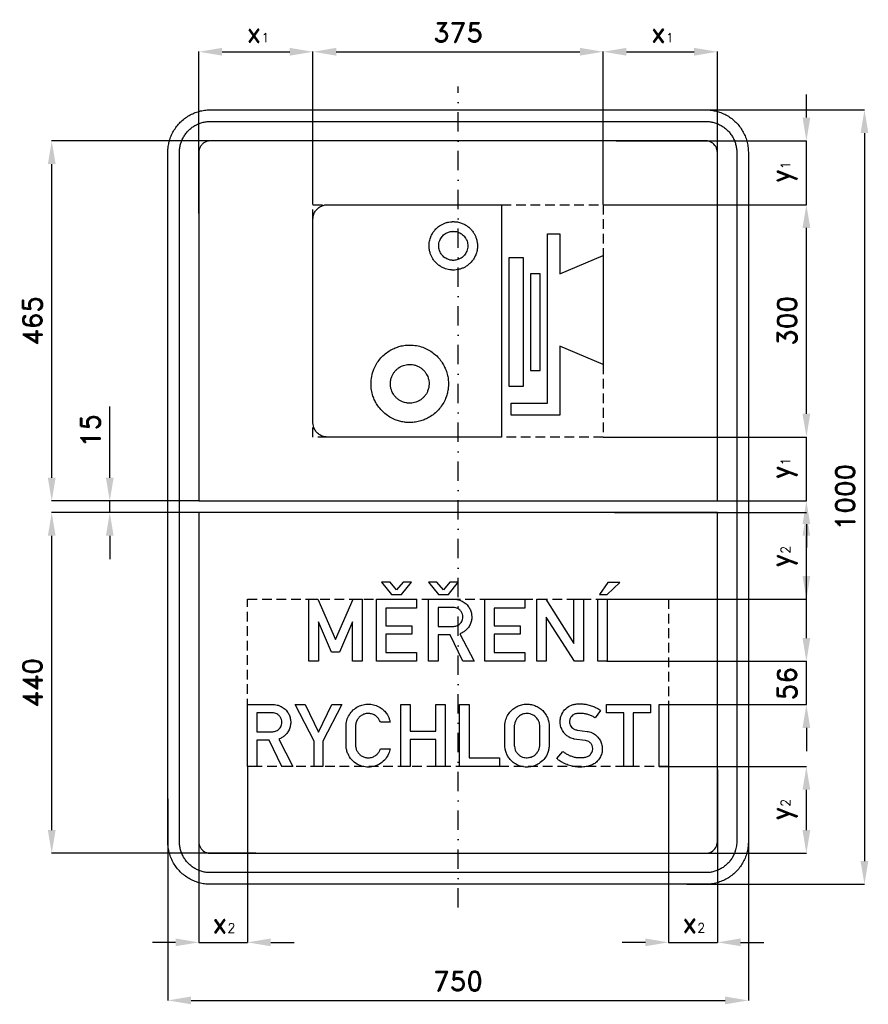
# Model space of a CAD drawing. Header units: millimetres. Extents: x -566 to 530, y -655 to 616.
import ezdxf

# ---------------------------------------------------------------- set-up
doc = ezdxf.new("R2010")
doc.units = ezdxf.units.MM
doc.header["$LTSCALE"] = 5
doc.linetypes.add('ČERCHOVANÁX2', pattern=[2, 1, -0.5, 0, -0.5])
doc.linetypes.add('ČÁRKOVANÁX2', pattern=[1.5, 1, -0.5])
doc.layers.add('Kóty', color=2, linetype='Continuous')
doc.layers.add('Značka', color=7, linetype='Continuous')
doc.styles.get("Standard").update_dxf_attribs({"font": 'romand.shx', "height": 25})
doc.dimstyles.get("Standard").update_dxf_attribs({"dimtxt": 25, "dimasz": 30, "dimexe": 0.18, "dimexo": 0.0625, "dimgap": 12.5, "dimtad": 1, "dimdec": 0, "dimzin": 0, "dimdsep": 46, "dimtxsty": 'Standard', "dimcen": 0.09, "dimadec": 0, "dimazin": 0, "dimtfac": 1, "dimtdec": 0, "dimtofl": 0, "dimtmove": 0, "dimatfit": 3, "dimfxl": 1, "dimtolj": 1, "dimtzin": 0, "dimarcsym": 0})

# ---------------------------------------------------------------- blocks, each defined once
blk = doc.blocks.new('*D0')
at = {"layer": 'Defpoints', "color": 0, "transparency": 16777216}
for p in [(187.5, 575), (-187.5, 377.5), (187.5, 377.5)]:
    blk.add_point(p, dxfattribs=at)
at = {"layer": 'Kóty', "color": 0, "lineweight": -2, "transparency": 16777216}
for p, q in [((-187.5, 377.5625), (-187.5, 575.18)), ((-157.5, 575), (157.5, 575)), ((187.5, 377.5625), (187.5, 575.18))]:
    blk.add_line(p, q, dxfattribs=at)
at = {"layer": 'Kóty', "color": 0, "transparency": 16777216}
for points in [[(-157.5, 580), (-157.5, 570), (-187.5, 575)], [(157.5, 580), (157.5, 570), (187.5, 575)]]:
    blk.add_solid(points, dxfattribs=at)
at = {"layer": 'Kóty', "color": 0, "transparency": 16777216, "insert": (0, 600), "char_height": 25, "attachment_point": 5}
blk.add_mtext('\\A1;375', dxfattribs=at)
blk = doc.blocks.new('*D1')
at = {"layer": 'Defpoints', "color": 0, "transparency": 16777216}
for p in [(-450, -5), (-335, -5), (-335, -20)]:
    blk.add_point(p, dxfattribs=at)
at = {"layer": 'Kóty', "color": 0, "lineweight": -2, "transparency": 16777216}
for p, q in [((-450, 25), (-450, 116.9)), ((-335.1, -5), (-450.2, -5)), ((-335.1, -20), (-450.2, -20)), ((-450, -50), (-450, -80))]:
    blk.add_line(p, q, dxfattribs=at)
at = {"layer": 'Kóty', "color": 0, "transparency": 16777216}
for points in [[(-455, 25), (-445, 25), (-450, -5)], [(-455, -50), (-445, -50), (-450, -20)]]:
    blk.add_solid(points, dxfattribs=at)
at = {"layer": 'Kóty', "color": 0, "transparency": 16777216, "insert": (-475, 86), "char_height": 25, "attachment_point": 5, "rotation": 90}
blk.add_mtext('\\A1;15', dxfattribs=at)
blk = doc.blocks.new('*D2')
at = {"layer": 'Defpoints', "color": 0, "transparency": 16777216}
for p in [(-525, 460), (-280.2, 460), (-335, -5)]:
    blk.add_point(p, dxfattribs=at)
at = {"layer": 'Kóty', "color": 0, "lineweight": -2, "transparency": 16777216}
for p, q in [((-280.2, 460), (-525.2, 460)), ((-525, 25), (-525, 430)), ((-335.1, -5), (-525.2, -5))]:
    blk.add_line(p, q, dxfattribs=at)
at = {"layer": 'Kóty', "color": 0, "transparency": 16777216}
for points in [[(-530, 430), (-520, 430), (-525, 460)], [(-530, 25), (-520, 25), (-525, -5)]]:
    blk.add_solid(points, dxfattribs=at)
at = {"layer": 'Kóty', "color": 0, "transparency": 16777216, "insert": (-550, 227.5), "char_height": 25, "attachment_point": 5, "rotation": 90}
blk.add_mtext('\\A1;465', dxfattribs=at)
blk = doc.blocks.new('*D3')
at = {"layer": 'Defpoints', "color": 0, "transparency": 16777216}
for p in [(-525, -20), (-335.1, -20), (-261.5, -460)]:
    blk.add_point(p, dxfattribs=at)
at = {"layer": 'Kóty', "color": 0, "lineweight": -2, "transparency": 16777216}
for p, q in [((-335.1, -20), (-525.2, -20)), ((-525, -430), (-525, -50)), ((-261.5, -460), (-525.2, -460))]:
    blk.add_line(p, q, dxfattribs=at)
at = {"layer": 'Kóty', "color": 0, "transparency": 16777216}
for points in [[(-530, -50), (-520, -50), (-525, -20)], [(-530, -430), (-520, -430), (-525, -460)]]:
    blk.add_solid(points, dxfattribs=at)
at = {"layer": 'Kóty', "color": 0, "transparency": 16777216, "insert": (-550, -240), "char_height": 25, "attachment_point": 5, "rotation": 90}
blk.add_mtext('\\A1;440', dxfattribs=at)
blk = doc.blocks.new('*D4')
at = {"layer": 'Defpoints', "color": 0, "transparency": 16777216}
for p in [(-375, -389.6), (375, -399.6), (375, -650)]:
    blk.add_point(p, dxfattribs=at)
at = {"layer": 'Kóty', "color": 0, "lineweight": -2, "transparency": 16777216}
for p, q in [((-375, -389.6), (-375, -650.2)), ((375, -399.6), (375, -650.2)), ((-345, -650), (345, -650))]:
    blk.add_line(p, q, dxfattribs=at)
at = {"layer": 'Kóty', "color": 0, "transparency": 16777216}
for points in [[(-345, -645), (-345, -655), (-375, -650)], [(345, -645), (345, -655), (375, -650)]]:
    blk.add_solid(points, dxfattribs=at)
at = {"layer": 'Kóty', "color": 0, "transparency": 16777216, "insert": (0, -625), "char_height": 25, "attachment_point": 5}
blk.add_mtext('\\A1;750', dxfattribs=at)
blk = doc.blocks.new('*D5')
at = {"layer": 'Defpoints', "color": 0, "transparency": 16777216}
for p in [(187.5, 377.5), (450, 377.5), (187.5, 77.5)]:
    blk.add_point(p, dxfattribs=at)
at = {"layer": 'Kóty', "color": 0, "lineweight": -2, "transparency": 16777216}
for p, q in [((187.5625, 377.5), (450.18, 377.5)), ((450, 107.5), (450, 347.5)), ((187.5625, 77.5), (450.18, 77.5))]:
    blk.add_line(p, q, dxfattribs=at)
at = {"layer": 'Kóty', "color": 0, "transparency": 16777216}
for points in [[(445, 347.5), (455, 347.5), (450, 377.5)], [(445, 107.5), (455, 107.5), (450, 77.5)]]:
    blk.add_solid(points, dxfattribs=at)
at = {"layer": 'Kóty', "color": 0, "transparency": 16777216, "insert": (425, 227.5), "char_height": 25, "attachment_point": 5, "rotation": 90}
blk.add_mtext('\\A1;300', dxfattribs=at)
blk = doc.blocks.new('*D6')
at = {"layer": 'Defpoints', "color": 0, "transparency": 16777216}
for p in [(276.4, 500), (295.5, -500), (525, -500)]:
    blk.add_point(p, dxfattribs=at)
at = {"layer": 'Kóty', "color": 0, "lineweight": -2, "transparency": 16777216}
for p, q in [((276.4, 500), (525.2, 500)), ((525, 470), (525, -470)), ((295.6, -500), (525.2, -500))]:
    blk.add_line(p, q, dxfattribs=at)
at = {"layer": 'Kóty', "color": 0, "transparency": 16777216}
for points in [[(520, 470), (530, 470), (525, 500)], [(520, -470), (530, -470), (525, -500)]]:
    blk.add_solid(points, dxfattribs=at)
at = {"layer": 'Kóty', "color": 0, "transparency": 16777216, "insert": (500, 0), "char_height": 25, "attachment_point": 5, "rotation": 90}
blk.add_mtext('\\A1;1000', dxfattribs=at)

msp = doc.modelspace()

# ---------------------------------------------------------------- linework, layer by layer
at = {"layer": 'Kóty'}
for p, q in [((-335, 366.209), (-335, 575.18)), ((-305, 575), (-217.5, 575)), ((-187.5, 377.5625), (-187.5, 575.18)), ((187.5, 377.625), (187.5, 575.18)), ((217.5, 575), (305, 575)), ((335, 374.3706), (335, 575.18)), ((450, 107.5), (450, 137.5)), ((187.5625, 77.5), (450.18, 77.5)), ((335.0625, -5), (450.18, -5)), ((202.1102, -20), (450.18, -20)), ((450, -35), (450, -65)), ((450, -102.008), (450, -50)), ((450, -182), (450, -86.5238)), ((192.7825, -132.008), (450.18, -132.008)), ((191.9825, -212), (450.18, -212)), ((272.0425, -268.008), (450.18, -268.008)), ((450, -298.008), (450, -328.008)), ((-335, -348.0625), (-335, -575.18)), ((-271.98, -348.0625), (-271.98, -575.18)), ((259.9225, -348), (450.18, -348)), ((271.98, -348.0625), (271.98, -575.18)), ((335, -352.3648), (335, -575.18)), ((450, -430), (450, -378)), ((243.0606, -460), (450.18, -460)), ((-365, -575), (-395, -575)), ((-241.98, -575), (-211.98, -575)), ((241.98, -575), (211.98, -575)), ((365, -575), (395, -575))]:
    msp.add_line(p, q, dxfattribs=at)
at = {"layer": 'Kóty', "color": 2}
for p, q in [((450, 490), (450, 520)), ((204.3625, 460), (450.18, 460)), ((187.625, 377.5), (450.18, 377.5))]:
    msp.add_line(p, q, dxfattribs=at)
msp.add_lwpolyline([(450, 377.5), (450, 460)], dxfattribs=at)
at = {"layer": 'Kóty'}
for points in [[(450, -5), (450, 77.5)], [(-450, -20), (-450, -5)], [(450, -268.008), (450, -212)], [(-335, -575), (-271.98, -575)], [(271.98, -575), (335, -575)]]:
    msp.add_lwpolyline(points, dxfattribs=at)
for points in [[(-305, 580), (-305, 570), (-335, 575)], [(-217.5, 580), (-217.5, 570), (-187.5, 575)], [(217.5, 580), (217.5, 570), (187.5, 575)], [(305, 580), (305, 570), (335, 575)], [(445, 107.5), (455, 107.5), (450, 77.5)], [(445, -35), (455, -35), (450, -5)], [(445, -50), (455, -50), (450, -20)], [(445, -102.008), (455, -102.008), (450, -132.008)], [(445, -182), (455, -182), (450, -212)], [(445, -298.008), (455, -298.008), (450, -268.008)], [(445, -378), (455, -378), (450, -348)], [(445, -430), (455, -430), (450, -460)], [(-365, -570), (-365, -580), (-335, -575)], [(-241.98, -570), (-241.98, -580), (-271.98, -575)], [(241.98, -570), (241.98, -580), (271.98, -575)], [(365, -570), (365, -580), (335, -575)]]:
    msp.add_solid(points, dxfattribs=at)
at = {"layer": 'Kóty', "color": 2}
for points in [[(445, 490), (455, 490), (450, 460)], [(445, 347.5), (455, 347.5), (450, 377.5)]]:
    msp.add_solid(points, dxfattribs=at)
at = {"layer": 'Značka', "color": 6, "linetype": 'ČERCHOVANÁX2', "ltscale": 5}
msp.add_lwpolyline([(0, -530), (0, 530)], dxfattribs=at)
at = {"layer": 'Značka', "color": 3}
for points in [[(-320, -500), (-320.22, -499.9994), (-320.43, -499.9983, -0.0321792), (-327.53, -499.5008, -0.0354395), (-334.51, -498.0507, -0.0362713), (-341.26, -495.7687, -0.0344251), (-347.62, -492.5592, -0.033712), (-353.55, -488.6067, -0.0340716), (-358.89, -483.8909, -0.0341994), (-363.61, -478.5535, -0.0342357), (-367.56, -472.6246, -0.034034), (-370.75, -466.2582, -0.033396), (-373.05, -459.513, -0.0341081), (-374.52, -452.5305, -0.0367432), (-375, -445.432), (-375, -445.216), (-375, -445), (-375, 445), (-375, 445.216), (-375, 445.432, -0.0321708), (-374.5, 452.534, -0.0354288), (-373.05, 459.513, -0.0362638), (-370.77, 466.263, -0.0344321), (-367.56, 472.625, -0.0337299), (-363.61, 478.55, -0.0340825), (-358.89, 483.89, -0.0342284), (-353.55, 488.61, -0.0342338), (-347.62, 492.56, -0.0340381), (-341.26, 495.75, -0.0334087), (-334.51, 498.05, -0.0341224), (-327.53, 499.52, -0.0367427), (-320.43, 500), (-320.22, 500), (-320, 500), (320, 500), (320.22, 500), (320.43, 500, -0.0321696), (327.53, 499.5, -0.0354421), (334.51, 498.05, -0.0362779), (341.26, 495.77, -0.0344289), (347.62, 492.56, -0.0337366), (353.55, 488.61, -0.0340894), (358.89, 483.89, -0.0342377), (363.61, 478.55, -0.0342069), (367.56, 472.625, -0.0340152), (370.75, 466.258, -0.0334438), (373.05, 459.513, -0.0341761), (374.52, 452.53, -0.0367609), (375, 445.432), (375, 445.216), (375, 445), (375, -445), (375, -445.216), (375, -445.432, -0.0321877), (374.5, -452.5338, -0.0354628), (373.05, -459.513, -0.0362496), (370.77, -466.2625, -0.0343856), (367.56, -472.6246, -0.0336917), (363.61, -478.5523, -0.034079), (358.89, -483.8909, -0.0342022), (353.55, -488.6112, -0.0342252), (347.62, -492.5592, -0.0340558), (341.26, -495.7458, -0.033415), (334.51, -498.0507, -0.034125), (327.53, -499.5245, -0.0367443), (320.43, -499.9983), (320.22, -499.9994), (320, -500), (-320, -500)], [(-320, -485), (-320.16, -484.9995), (-320.31, -484.9988, -0.032178), (-325.48, -484.637, -0.0354442), (-330.55, -483.5823, -0.0362669), (-335.46, -481.9227, -0.0344216), (-340.09, -479.5885, -0.0337313), (-344.4, -476.714, -0.034071), (-348.28, -473.2843, -0.0342046), (-351.72, -469.4026, -0.0342228), (-354.59, -465.0906, -0.0340475), (-356.91, -460.4605, -0.033416), (-358.58, -455.5549, -0.0341521), (-359.65, -450.4767, -0.0367409), (-360, -445.3142), (-360, -445.1571), (-360, -445), (-360, 445), (-360, 445.157), (-360, 445.314, -0.0321794), (-359.64, 450.479, -0.0354428), (-358.58, 455.555, -0.0362594), (-356.92, 460.464, -0.0344191), (-354.59, 465.091, -0.0337289), (-351.71, 469.402, -0.0340731), (-348.28, 473.284, -0.0341913), (-344.4, 476.72, -0.0342252), (-340.09, 479.59, -0.0340555), (-335.46, 481.91, -0.0334143), (-330.55, 483.58, -0.0341277), (-325.48, 484.65, -0.0367426), (-320.31, 485), (-320.16, 485), (-320, 485), (320, 485), (320.16, 485), (320.31, 485, -0.0321773), (325.48, 484.64, -0.0354428), (330.55, 483.58, -0.0362594), (335.46, 481.92, -0.0344144), (340.09, 479.59, -0.033745), (344.4, 476.71, -0.0340968), (348.28, 473.284, -0.0341871), (351.72, 469.403, -0.0342063), (354.59, 465.091, -0.0340292), (356.91, 460.46, -0.0334622), (358.58, 455.555, -0.0341275), (359.65, 450.477, -0.036765), (360, 445.314), (360, 445.157), (360, 445), (360, -445), (360, -445.1571), (360, -445.3142), (359.64, -450.4791), (358.58, -455.5549), (356.92, -460.4636), (354.59, -465.0906, -0.0337303), (351.71, -469.4017, -0.0340791), (348.28, -473.2843, -0.0342347), (344.4, -476.7172, -0.034206), (340.09, -479.5885, -0.0340522), (335.46, -481.9061, -0.0334205), (330.55, -483.5823, -0.0341263), (325.48, -484.6542, -0.0367463), (320.31, -484.9988), (320.16, -484.9996), (320, -485), (-320, -485)], [(335, -5), (335, 445), (335, 445.059), (335, 445.118), (334.86, 447.055), (334.47, 448.958), (333.85, 450.799), (332.97, 452.534), (331.89, 454.151), (330.61, 455.607), (329.15, 456.894, 0.034253), (327.53, 457.971, 0.0340217), (325.8, 458.84, 0.0333751), (323.96, 459.468, 0.03415), (322.05, 459.87, 0.0367806), (320.12, 460), (320.06, 460), (320, 460), (-320, 460), (-320.06, 460), (-320.12, 460, 0.0322118), (-322.05, 459.864, 0.0353788), (-323.96, 459.468, 0.0362678), (-325.8, 458.846, 0.0344675), (-327.53, 457.971, 0.0337585), (-329.15, 456.893, 0.034066), (-330.61, 455.607, 0.0342739), (-331.89, 454.151, 0.0342803), (-332.97, 452.534, 0.0340484), (-333.84, 450.798, 0.0334045), (-334.47, 448.958, 0.0341212), (-334.87, 447.054, 0.0367503), (-335, 445.118), (-335, 445.059), (-335, 445), (-335, -5)], [(-168.75, 377.5), (56.25, 377.5), (56.25, 77.5), (-168.75, 77.5), (-169, 77.502), (-169.24, 77.506, -0.0334177), (-171.68, 77.722, -0.0355855), (-174.08, 78.272, -0.0361019), (-176.38, 79.109, -0.0347195), (-178.55, 80.263, -0.0341566), (-180.55, 81.673, -0.034406), (-182.35, 83.343, -0.0345166), (-183.93, 85.224, -0.0345872), (-185.23, 87.303), (-186.26, 89.528), (-186.98, 91.873), (-187.35, 93.826), (-187.49, 95.804), (-187.5, 96.027), (-187.5, 96.25), (-187.5, 358.75), (-187.5, 358.995), (-187.49, 359.241, -0.0333711), (-187.28, 361.683, -0.0355903), (-186.73, 364.075, -0.0360875), (-185.89, 366.382, -0.0347089), (-184.74, 368.547, -0.0341009), (-183.33, 370.555, -0.034406), (-181.66, 372.351, -0.0344983), (-179.78, 373.926, -0.0345656), (-177.7, 375.228, -0.0343619), (-175.47, 376.261, -0.0338989), (-173.13, 376.982, -0.0281884), (-171.17, 377.353, -0.0302182), (-169.2, 377.495), (-168.97, 377.498), (-168.75, 377.5)], [(-6.25, 355.625), (-5.48, 355.611), (-4.71, 355.588, -0.043249), (0.47, 354.924, -0.0457735), (5.46, 353.355, -0.0428102), (9.8, 351.228, -0.0406628), (13.72, 348.411, -0.039734), (17.18, 345.08, -0.040597), (20.06, 341.242, -0.0331004), (21.96, 337.857, -0.0326141), (23.41, 334.251, -0.0417729), (24.62, 329.385, -0.0419679), (25, 324.375, -0.0502782), (24.46, 318.401, -0.0513857), (22.73, 312.663, -0.0416375), (20.6, 308.332, -0.0402675), (17.79, 304.406, -0.0397344), (14.45, 300.945, -0.0407908), (10.62, 298.065, -0.0330301), (7.23, 296.166, -0.0317132), (3.63, 294.718, -0.035643), (-0.49, 293.625, -0.0398078), (-4.71, 293.163, -0.00577172), (-5.48, 293.138, -0.00189409), (-6.25, 293.125), (-7.02, 293.138), (-7.79, 293.163, -0.0135917), (-9.31, 293.27, -0.0127004), (-10.82, 293.457, -0.030283), (-14.45, 294.204, -0.0316385), (-17.96, 295.395, -0.0415889), (-22.29, 297.525, -0.0408963), (-26.22, 300.339, -0.0404564), (-29.68, 303.668, -0.040651), (-32.56, 307.508, -0.033006), (-34.46, 310.893, -0.0326154), (-35.91, 314.499, -0.0417861), (-37.12, 319.365, -0.0419656), (-37.5, 324.375, -0.0502587), (-36.96, 330.35, -0.0513675), (-35.23, 336.087, -0.0416375), (-33.1, 340.418, -0.0402745), (-30.29, 344.344, -0.0397168), (-26.95, 347.805, -0.0407399), (-23.12, 350.685, -0.0330441), (-19.73, 352.584, -0.0316897), (-16.13, 354.032, -0.0356207), (-12.01, 355.125, -0.0398121), (-7.79, 355.588, -0.00584476), (-7.02, 355.612, -0.00189701), (-6.25, 355.625)], [(-6.25, 343.125), (-5.79, 343.117), (-5.32, 343.103, -0.0432425), (-2.22, 342.705, -0.0457892), (0.78, 341.763, -0.0428246), (3.38, 340.487, -0.0406687), (5.73, 338.797, -0.0397304), (7.81, 336.798, -0.0405669), (9.54, 334.496, -0.0330939), (10.68, 332.464), (11.54, 330.301, -0.0417511), (12.27, 327.381, -0.0420062), (12.5, 324.375, -0.0502576), (12.18, 320.79, -0.0513789), (11.14, 317.348, -0.0416284), (9.86, 314.749, -0.0402479), (8.17, 312.393, -0.0397835), (6.17, 310.317, -0.0408074), (3.87, 308.589, -0.0330643), (1.84, 307.45, -0.0317354), (-0.32, 306.581, -0.0356439), (-2.79, 305.925, -0.0398086), (-5.32, 305.648, -0.00592434), (-5.79, 305.633, -0.0018484), (-6.25, 305.625), (-6.71, 305.633), (-7.18, 305.648, -0.0136095), (-8.09, 305.712), (-8.99, 305.824, -0.0302485), (-11.17, 306.273, -0.0316448), (-13.28, 306.987, -0.0415583), (-15.88, 308.265, -0.0408598), (-18.23, 309.953, -0.0404152), (-20.31, 311.951, -0.0406912), (-22.04, 314.255, -0.0329756), (-23.18, 316.286), (-24.04, 318.449, -0.0417958), (-24.77, 321.369, -0.0419666), (-25, 324.375, -0.0502244), (-24.68, 327.96, -0.0514119), (-23.64, 331.402, -0.0416569), (-22.36, 334.001, -0.0403076), (-20.67, 336.357, -0.0397072), (-18.67, 338.433, -0.0407225), (-16.37, 340.161, -0.0330643), (-14.34, 341.3, -0.0317114), (-12.18, 342.169, -0.0356422), (-9.71, 342.825, -0.0398086), (-7.18, 343.103, -0.00566798), (-6.71, 343.117, -0.00197627), (-6.25, 343.125)], [(-62.5, 196.25), (-61.26, 196.228, -0.00473864), (-60.03, 196.19, -0.0432453), (-51.74, 195.129, -0.045758), (-43.76, 192.618, -0.0428138), (-36.82, 189.215, -0.0406315), (-30.55, 184.708, -0.039747), (-25.01, 179.377, -0.0408273), (-20.4, 173.238, -0.0330753), (-17.37, 167.823, -0.0317185), (-15.05, 162.052, -0.0356403), (-13.3, 155.469, -0.0398305), (-12.56, 148.72), (-12.52, 147.485), (-12.5, 146.25), (-12.52, 145.014), (-12.56, 143.78), (-12.73, 141.352), (-13.03, 138.935, -0.0302997), (-14.23, 133.13, -0.0316616), (-16.13, 127.51, -0.0415961), (-19.54, 120.583, -0.0408284), (-24.04, 114.299, -0.0404505), (-29.37, 108.756, -0.0408879), (-35.51, 104.154, -0.0329357), (-40.93, 101.117, -0.0317074), (-46.7, 98.799, -0.0356737), (-53.28, 97.05, -0.0398172), (-60.03, 96.31, -0.00577587), (-61.26, 96.271, -0.00197758), (-62.5, 96.25), (-63.74, 96.271, -0.00533902), (-64.97, 96.31, -0.0135871), (-67.4, 96.482, -0.0126689), (-69.82, 96.782, -0.0302801), (-75.62, 97.977, -0.0316481), (-81.24, 99.882, -0.0415702), (-88.17, 103.29, -0.0408667), (-94.45, 107.792, -0.040413), (-99.99, 113.119, -0.0406406), (-104.6, 119.262, -0.032985), (-107.64, 124.68, -0.0326458), (-109.95, 130.448, -0.0418324), (-111.89, 138.234, -0.0419659), (-112.5, 146.25, -0.0502709), (-111.64, 155.809, -0.0513826), (-108.87, 164.99, -0.0416164), (-105.45, 171.919, -0.0402902), (-100.96, 178.201, -0.0397418), (-95.63, 183.739, -0.0407714), (-89.49, 188.346, -0.0330429), (-84.07, 191.384, -0.0317069), (-78.3, 193.701, -0.0356254), (-71.72, 195.45, -0.0398108), (-64.97, 196.19, -0.00577587), (-63.74, 196.229, -0.0019743), (-62.5, 196.25)], [(-62.5, 171.25), (-61.88, 171.239), (-61.26, 171.22, -0.0432515), (-57.12, 170.689, -0.0457637), (-53.13, 169.434, -0.0428023), (-49.66, 167.733, -0.0406629), (-46.52, 165.479, -0.0397377), (-43.76, 162.814, -0.040623), (-41.45, 159.744, -0.0331193), (-39.93, 157.036, -0.0326335), (-38.77, 154.151, -0.0417666), (-37.81, 150.258, -0.0419366), (-37.5, 146.25, -0.0502589), (-37.93, 141.47, -0.0513872), (-39.32, 136.88, -0.041602), (-41.02, 133.415, -0.0403042), (-43.27, 130.275, -0.0397304), (-45.94, 127.506, -0.0407718), (-49.01, 125.202, -0.0330691), (-51.71, 123.683, -0.0317451), (-54.6, 122.525, -0.0356429), (-57.89, 121.65, -0.0398478), (-61.26, 121.28, -0.00592512), (-61.88, 121.26, -0.00197574), (-62.5, 121.25), (-63.12, 121.261), (-63.74, 121.28, -0.013615), (-64.95, 121.366, -0.0126938), (-66.16, 121.516, -0.0302885), (-69.06, 122.114, -0.0316383), (-71.87, 123.066, -0.0415775), (-75.33, 124.77, -0.0408754), (-78.48, 127.021, -0.0404189), (-81.25, 129.684, -0.0406306), (-83.55, 132.756, -0.0329868), (-85.07, 135.465, -0.0325913), (-86.23, 138.349, -0.0418044), (-87.19, 142.242, -0.0419657), (-87.5, 146.25, -0.0502594), (-87.07, 151.03, -0.0514082), (-85.68, 155.62, -0.0416309), (-83.98, 159.085, -0.0402859), (-81.73, 162.225, -0.0397418), (-79.06, 164.994, -0.0407841), (-75.99, 167.298, -0.0330691), (-73.29, 168.817, -0.0317159), (-70.4, 169.975, -0.0356429), (-67.11, 170.85, -0.0398298), (-63.74, 171.22, -0.00583156), (-63.12, 171.24, -0.00197941), (-62.5, 171.25)], [(-335, -20), (-335, -445), (-335, -445.0589), (-335, -445.1178), (-334.86, -447.0547), (-334.47, -448.9581), (-333.85, -450.7989), (-332.97, -452.534), (-331.89, -454.1506), (-330.61, -455.6066), (-329.15, -456.894), (-327.53, -457.9707, 0.0340429), (-325.8, -458.8398, 0.033416), (-323.96, -459.4684, 0.0341345), (-322.05, -459.8703, 0.0367492), (-320.12, -459.9995), (-320.06, -459.9998), (-320, -460)], [(-320, -460), (320, -460), (320.06, -459.9998), (320.12, -459.9995, 0.0321804), (322.05, -459.8639, 0.0354249), (323.96, -459.4684, 0.0362792), (325.8, -458.846), (327.53, -457.9707), (329.15, -456.8927), (330.61, -455.6066), (331.89, -454.151), (332.97, -452.534), (333.84, -450.7977), (334.47, -448.9581), (334.87, -447.0538), (335, -445.1178), (335, -445.0589), (335, -445), (335, -20)], [(-38.09, -212), (-38.09, -132), (-4.41, -132), (-3.93, -132.005), (-3.45, -132.017, -0.0528724), (0.32, -132.566, -0.0452524), (3.94, -133.85, -0.0687452), (9.29, -137.062, -0.0741019), (13.5, -141.625, -0.0628525), (16.02, -146.146, -0.0596735), (17.36, -151.142, -0.0550981), (17.64, -155.992, -0.0551573), (16.85, -160.783, -0.0623018), (14.81, -165.897, -0.0630278), (11.58, -170.358, -0.052734), (8.25, -173.38, -0.055192), (4.39, -175.608), (3.3, -176.075), (2.2, -176.508), (20.56, -212), (6.18, -212), (-10.16, -177.717), (-25.92, -177.717), (-25.92, -212), (-38.09, -212)], [(-25.92, -142.783), (-25.92, -167.042), (-6.29, -167.042), (-5.8, -167.021), (-5.31, -166.992, 0.0407912), (-3.09, -166.653, 0.0494344), (-0.95, -165.917, 0.110789), (3.23, -162.857, 0.11475), (5.72, -158.292, 0.0851621), (6.29, -154.732, 0.0800528), (5.68, -151.2, 0.0840621), (3.89, -147.7, 0.0812054), (1.05, -144.942, 0.067106), (-1.6, -143.454, 0.0821382), (-4.52, -142.817), (-4.87, -142.796), (-5.22, -142.783), (-25.92, -142.783)], [(-271.98, -348), (-271.98, -268), (-238.31, -268), (-237.82, -268.005), (-237.34, -268.017, -0.0528724), (-233.58, -268.566, -0.0452598), (-229.96, -269.85, -0.0687674), (-224.61, -273.062, -0.074107), (-220.39, -277.625, -0.0628683), (-217.88, -282.146, -0.0596501), (-216.53, -287.142, -0.0551487), (-216.26, -291.992, -0.0552066), (-217.05, -296.783, -0.0623188), (-219.08, -301.897, -0.0630434), (-222.32, -306.358, -0.0527263), (-225.64, -309.38, -0.0552041), (-229.51, -311.608), (-230.59, -312.075), (-231.69, -312.508), (-213.33, -348), (-227.72, -348), (-244.06, -313.717), (-259.82, -313.717), (-259.82, -348), (-271.98, -348)], [(-259.82, -278.783), (-259.82, -303.042), (-240.18, -303.042), (-239.7, -303.021), (-239.21, -302.992, 0.0407979), (-236.99, -302.653, 0.0494016), (-234.85, -301.917, 0.11077), (-230.67, -298.857, 0.114793), (-228.18, -294.292, 0.0851608), (-227.61, -290.732, 0.0800521), (-228.22, -287.2, 0.0840571), (-230, -283.7, 0.081251), (-232.84, -280.942, 0.0670846), (-235.5, -279.454, 0.0821157), (-238.42, -278.817), (-238.77, -278.796), (-239.12, -278.783), (-259.82, -278.783)], [(-87.88, -325.133), (-88.19, -326.617), (-88.54, -328.092, -0.0742463), (-91.63, -335.203, -0.0733341), (-96.7, -341.183, -0.0874687), (-104.52, -346.375, -0.0870337), (-113.63, -348.608, -0.081785), (-122.42, -348.087, -0.0826423), (-130.54, -344.792, -0.0822586), (-137.41, -339.165, -0.0766225), (-142.22, -331.65, -0.0490673), (-143.95, -326.96, -0.0640733), (-144.58, -322.075), (-144.58, -321.483), (-144.57, -320.892), (-144.57, -294.033), (-144.51, -293.225), (-144.44, -292.417, -0.0762653), (-142.38, -284.632, -0.0769178), (-138.06, -277.758, -0.0732882), (-132.49, -272.528, -0.0698319), (-125.7, -269.083, -0.0592467), (-119.39, -267.532, -0.0606246), (-112.91, -267.517, -0.0680214), (-105.73, -269.23, -0.06642), (-99.24, -272.783, -0.0539901), (-94.79, -276.65, -0.0553653), (-91.28, -281.375, -0.038297), (-89.51, -284.852, -0.0406801), (-88.32, -288.55), (-88.06, -289.701), (-87.82, -290.858), (-100.35, -290.858), (-100.83, -289.656), (-101.37, -288.475, 0.0608137), (-103.48, -285.258, 0.0626687), (-106.32, -282.633, 0.0787348), (-110.61, -280.34, 0.0780528), (-115.39, -279.467, 0.0733045), (-119.9, -279.865, 0.0733859), (-124.1, -281.542, 0.0700065), (-127.6, -284.141, 0.0703012), (-130.23, -287.583), (-131.3, -289.738), (-132.04, -292.025), (-132.32, -293.333), (-132.47, -294.658), (-132.48, -295.012), (-132.49, -295.367), (-132.49, -320.675), (-132.45, -321.2), (-132.4, -321.725, 0.0595755), (-131.47, -325.789, 0.068102), (-129.55, -329.5, 0.0720386), (-126.76, -332.686, 0.0686148), (-123.18, -334.983, 0.07173), (-118.92, -336.397, 0.0731199), (-114.43, -336.542, 0.0826304), (-109.44, -335.258, 0.0817942), (-105.12, -332.442, 0.0587581), (-102.65, -329.774, 0.0592174), (-100.89, -326.633), (-100.59, -325.887), (-100.3, -325.133), (-87.88, -325.133)], [(60.43, -295.175), (60.47, -294.512), (60.51, -293.85), (60.96, -290.516), (61.82, -287.25, -0.0662989), (64.89, -280.637, -0.0684762), (69.62, -275.058, -0.0618678), (74.81, -271.171, -0.0599279), (80.78, -268.65, -0.0573407), (86.95, -267.472, -0.0575836), (93.22, -267.725, -0.0569162), (99.22, -269.24, -0.0574971), (104.72, -272.067, -0.0553841), (109.37, -275.827, -0.0534824), (113.11, -280.508, -0.043028), (115.33, -284.537, -0.0488153), (116.77, -288.875), (117.22, -291.249), (117.51, -293.65), (117.55, -294.046), (117.58, -294.442), (117.58, -321.233), (117.53, -321.85), (117.47, -322.467, -0.0357642), (116.6, -327.433, -0.0478442), (114.93, -332.192, -0.0788037), (110.66, -338.877, -0.0731022), (104.57, -344.033, -0.060117), (98.77, -346.995, -0.0598469), (92.45, -348.492, -0.0711129), (84.58, -348.436, -0.0741882), (77.06, -346.15, -0.0660476), (71.14, -342.546, -0.0617026), (66.31, -337.558, -0.0470832), (63.53, -333.287, -0.0538714), (61.67, -328.583), (60.97, -325.462), (60.57, -322.283), (60.5, -321.546), (60.43, -320.808), (60.43, -295.175)], [(72.62, -295.225), (72.62, -320.817), (72.65, -321.3), (72.69, -321.783), (73.12, -324.306), (73.95, -326.733, 0.0628979), (75.82, -330.035, 0.060202), (78.45, -332.8, 0.059403), (81.53, -334.912, 0.0643229), (85, -336.2, 0.0505209), (87.87, -336.629, 0.0445649), (90.78, -336.508, 0.0739116), (95.7, -335.199, 0.0850042), (99.95, -332.45, 0.0736312), (102.79, -329.173, 0.0635628), (104.64, -325.242), (105.2, -323.272), (105.45, -321.258), (105.46, -321), (105.47, -320.742), (105.47, -295.283), (105.47, -294.829), (105.47, -294.375, 0.0626141), (105.02, -291.587), (103.95, -288.925, 0.0768975), (100.99, -284.62, 0.083757), (96.87, -281.483, 0.0698694), (93.04, -279.937, 0.0666741), (88.9, -279.475, 0.0885288), (83.21, -280.475, 0.0981383), (78.31, -283.417, 0.0628736), (75.87, -286.06, 0.0513963), (74.08, -289.2), (73.14, -291.715), (72.68, -294.333), (72.64, -294.779), (72.62, -295.225)], [(135.44, -328.383), (136.19, -329.016), (136.96, -329.633, 0.0391206), (140.63, -332.054, 0.0320799), (144.63, -333.942, 0.0326441), (148.92, -335.421, 0.039889), (153.34, -336.258, 0.0244763), (156.32, -336.47, 0.0143248), (159.35, -336.45, 0.0353114), (163.88, -336.065, 0.0841452), (168.1, -334.658, 0.0551645), (170.06, -333.404, 0.0560096), (171.71, -331.742), (172.98, -329.758), (173.77, -327.542), (174.08, -324.987), (173.75, -322.425, 0.0858486), (172.37, -319.21, 0.0891898), (169.98, -316.658, 0.0718306), (167.47, -315.184, 0.0592778), (164.68, -314.408), (164.33, -314.352), (163.99, -314.3), (150.05, -312.517), (149.49, -312.351), (148.93, -312.183), (146.23, -311.277, -0.032296), (143.65, -310.108, -0.0622033), (139.72, -307.421, -0.0552566), (136.48, -303.858, -0.0688017), (133.4, -298.442, -0.0728937), (131.95, -292.417, -0.0746427), (132.12, -286.22, -0.0722458), (134.1, -280.275, -0.0945931), (139.17, -273.276, -0.103591), (146.4, -268.783, -0.0552149), (150.98, -267.492, -0.0350985), (155.73, -267.042, -0.0294138), (161.09, -267.148, -0.0306318), (166.37, -267.892, -0.0329385), (172.09, -269.391, -0.0299156), (177.59, -271.6), (180.37, -272.997, -0.0289448), (183, -274.65), (183.51, -275.021), (184.02, -275.4), (177.16, -285.242), (176.27, -284.69), (175.37, -284.15, 0.0318184), (171.13, -282.021, 0.0354821), (166.68, -280.483, 0.0379061), (162.13, -279.541, 0.0356135), (157.39, -279.275, 0.056958), (152.37, -279.768, 0.118689), (147.99, -281.833, 0.0895732), (145.76, -284.255, 0.0771589), (144.41, -287.317), (144.02, -289.384), (144.07, -291.467, 0.0765476), (144.89, -294.397, 0.0701878), (146.54, -296.992), (148.12, -298.589, 0.0573764), (150, -299.792), (151.01, -300.237), (152.07, -300.55), (152.9, -300.705), (153.73, -300.817), (166.93, -302.55), (167.39, -302.605), (167.84, -302.667, -0.05768), (171.55, -303.685, -0.0453439), (175.02, -305.458, -0.06209), (179.64, -309.038, -0.068454), (183.17, -313.658, -0.0673696), (185.41, -318.801, -0.0645631), (186.25, -324.375, -0.073547), (185.6, -330.838, -0.0756892), (183.08, -336.825, -0.0656797), (179.72, -341.248, -0.0666943), (175.36, -344.625, -0.0560945), (170.67, -346.783, -0.0382838), (165.62, -348.033, -0.0422027), (158.39, -348.75, -0.0424744), (151.18, -348.242, -0.0406814), (144.14, -346.672, -0.0369042), (137.4, -344.025, -0.0289542), (133, -341.691, -0.0389226), (128.97, -338.8), (128.27, -338.206), (127.58, -337.6), (135.44, -328.383)]]:
    msp.add_lwpolyline(points, format="xyb", dxfattribs=at)
at = {"layer": 'Značka', "color": 6, "linetype": 'ČÁRKOVANÁX2', "ltscale": 2.5}
for points in [[(-187.5, 77.5), (-187.5, 377.5), (187.5, 377.5), (187.5, 77.5), (-187.5, 77.5)], [(-271.98, -348), (-271.98, -132), (271.98, -132), (271.98, -348), (-271.98, -348)]]:
    msp.add_lwpolyline(points, dxfattribs=at)
at = {"layer": 'Značka', "color": 3}
for points in [[(68.75, 121.25), (115.63, 121.25), (115.63, 340), (131.25, 340), (131.25, 288.438), (187.5, 311.875), (187.5, 171.25), (131.25, 194.687), (131.25, 105.625), (115.63, 105.625), (68.75, 105.625), (68.75, 121.25)], [(65.63, 143.125), (84.38, 143.125), (84.38, 308.75), (65.63, 308.75), (65.63, 143.125)], [(93.75, 163.438), (106.25, 163.438), (106.25, 288.438), (93.75, 288.438), (93.75, 163.438)], [(-335, -5), (335, -5)], [(335, -20), (-335, -20)], [(-86, -126), (-73, -126), (-60.33, -110), (-71.15, -110.064), (-79.47, -119.728), (-87.79, -110.064), (-98.86, -110), (-86, -126)], [(-25.46, -126), (-12.47, -126), (0.2, -110), (-10.62, -110.064), (-18.94, -119.728), (-27.26, -110.064), (-38.33, -110), (-25.46, -126)], [(182.82, -125.872), (192.48, -125.872), (209.18, -110.128), (193.44, -110.128), (182.82, -125.872)], [(-192.72, -211.992), (-192.72, -132.008), (-181.26, -132.008), (-158.37, -183.983), (-135.43, -132.008), (-124.04, -132.008), (-124.04, -211.992), (-136.21, -211.992), (-136.21, -161.258), (-153.4, -200.492), (-163.37, -200.492), (-180.54, -161.258), (-180.54, -211.992), (-192.72, -211.992)], [(-105.37, -212), (-105.37, -132.008), (-53.75, -132.008), (-53.75, -143.542), (-93.23, -143.542), (-93.23, -166.35), (-59.58, -166.35), (-59.58, -177.067), (-93.23, -177.067), (-93.23, -200.633), (-53.85, -200.633), (-53.85, -212), (-105.37, -212)], [(34.56, -212), (34.56, -132.008), (86.18, -132.008), (86.18, -143.542), (46.7, -143.542), (46.7, -166.35), (80.35, -166.35), (80.35, -177.067), (46.7, -177.067), (46.7, -200.633), (86.09, -200.633), (86.09, -212), (34.56, -212)], [(101.85, -212), (101.85, -132), (113.34, -132), (149.68, -189.1), (149.68, -132), (161.93, -132), (161.85, -212), (150.36, -212), (113.95, -154.975), (113.95, -212), (101.85, -212)], [(180.6, -212), (180.6, -132.008), (192.72, -132.008), (192.72, -212), (180.6, -212)], [(-186.03, -348), (-186.03, -315.083), (-210.33, -268), (-197.45, -268), (-180.3, -303.667), (-163.16, -268), (-150.24, -268), (-174.6, -315.083), (-174.58, -348), (-186.03, -348)], [(-73.82, -348), (-73.82, -268), (-61.71, -268), (-61.71, -302.325), (-28.82, -302.325), (-28.82, -268), (-16.63, -268), (-16.63, -348), (-28.82, -348), (-28.82, -313.05), (-61.71, -313.05), (-61.71, -348), (-73.82, -348)], [(2.03, -348), (2.03, -268), (14.19, -268), (14.19, -336.525), (53.43, -336.525), (53.43, -348), (2.03, -348)], [(214.16, -348), (214.16, -278.783), (191.92, -278.783), (191.92, -268.008), (248.52, -268.008), (248.52, -278.783), (226.27, -278.783), (226.27, -348), (214.16, -348)], [(259.86, -348), (259.86, -268.008), (271.98, -268.008), (271.98, -348), (259.86, -348)]]:
    msp.add_lwpolyline(points, dxfattribs=at)

# ---------------------------------------------------------------- texts
at = {"layer": 'Kóty', "char_height": 25, "attachment_point": 1}
for s, width, insert in [('x{\\H0.48x;1}', 41.654782, (-273.3199, 612.1978)), ('x{\\H0.48x;1}', 41.654782, (249.1801, 612.1978)), ('x{\\H0.48x;2}', 75.457477, (-317.2784, -537.4967)), ('x{\\H0.48x;2}', 75.457477, (289.7016, -537.3638))]:
    msp.add_mtext_dynamic_manual_height_columns(s, width=width, gutter_width=125, heights=[0], dxfattribs=dict(at, insert=insert))
at = {"layer": 'Kóty', "char_height": 25, "attachment_point": 1, "rotation": 90}
for s, insert in [('y{\\H0.48x;1}', (404.1668, 406.0826)), ('y{\\H0.48x;1}', (404.1668, 23.5826)), ('y{\\H0.48x;2}', (404.1668, -90.3728)), ('y{\\H0.48x;2}', (404.1668, -417.15))]:
    msp.add_mtext_dynamic_manual_height_columns(s, width=268.198709, gutter_width=125, heights=[0], dxfattribs=dict(at, insert=insert))
at = {"layer": 'Kóty', "insert": (425, -240.8396), "char_height": 25, "attachment_point": 5, "rotation": 90}
msp.add_mtext('\\A1;56', dxfattribs=at)

# ---------------------------------------------------------------- dimensions: what is measured, and where the dimension line sits
at = {"layer": 'Kóty'}
for base, p1, p2, picture, middle in [((187.5, 575), (-187.5, 377.5), (187.5, 377.5), '*D0', (0, 600)), ((375, -650), (-375, -389.5562), (375, -399.5634), '*D4', (0, -625))]:
    dim = msp.add_linear_dim(base=base, p1=p1, p2=p2, dimstyle='Standard', dxfattribs=at)
    dim.commit()
    dim.dimension.update_dxf_attribs({"geometry": picture, "text_midpoint": middle})
for base, p1, p2, picture, middle in [((525, -500), (276.3533, 500), (295.5113, -500), '*D6', (500, 0)), ((-525, 460), (-335, -5), (-280.1578, 460), '*D2', (-550, 227.5)), ((-450, -5), (-335, -20), (-335, -5), '*D1', (-475, 85.9524)), ((-525, -20), (-261.4616, -460), (-335.0625, -20), '*D3', (-550, -240))]:
    dim = msp.add_linear_dim(base=base, p1=p1, p2=p2, angle=90, dimstyle='Standard', dxfattribs=at)
    dim.commit()
    dim.dimension.update_dxf_attribs({"geometry": picture, "text_midpoint": middle})
at = {"layer": 'Kóty', "color": 2}
dim = msp.add_linear_dim(base=(450, 377.5), p1=(187.5, 77.5), p2=(187.5, 377.5), angle=90, dimstyle='Standard', dxfattribs=at)
dim.commit()
dim.dimension.update_dxf_attribs({"geometry": '*D5', "text_midpoint": (425, 227.5)})

doc.saveas('drawing.dxf')
